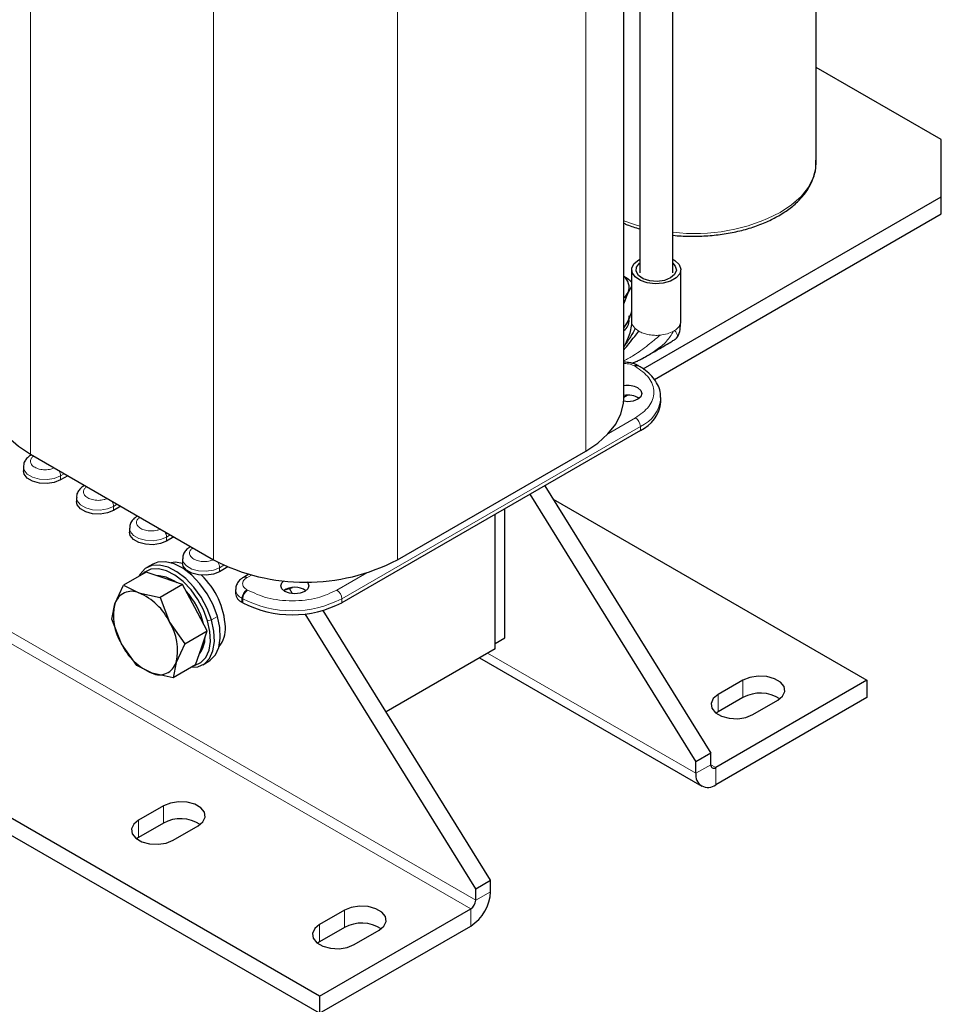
# Model space of a CAD drawing. Header units: millimetres. Extents: x 5 to 418, y 2 to 292.
# Tile 24 of 48: x 273 to 308, y 50 to 88. Entities that reach past the tile are written whole.
import ezdxf

# ---------------------------------------------------------------- set-up
doc = ezdxf.new("R2010")
doc.units = ezdxf.units.MM

msp = doc.modelspace()

# ---------------------------------------------------------------- linework, layer by layer
at = {"color": 7, "linetype": 'Continuous', "lineweight": 25}
for p, q in [((297.9015, 77.9309), (297.9015, 111.1968)), ((303.3557, 82.1266), (303.3557, 98.2444)), ((296.6482, 96.0236), (296.6482, 77.9309)), ((296.0461, 73.1628), (296.0461, 95.7109)), ((308.1172, 82.9974), (303.3557, 85.7461)), ((308.1172, 80.8203), (308.1172, 82.9974)), ((296.776, 74.2732), (308.1172, 80.8203)), ((308.1172, 80.1671), (308.1172, 80.8203)), ((297.2078, 73.8693), (308.1172, 80.1671)), ((284.4715, 50.4051), (234.1255, 79.4692)), ((284.4715, 49.7518), (234.1255, 78.816)), ((296.6149, 78.4262), (296.6482, 78.4445)), ((296.3415, 78.0452), (296.3415, 76.0855)), ((298.2082, 76.0855), (298.2082, 78.0452)), ((296.3415, 77.4079), (296.2057, 77.1817)), ((296.0461, 75.827), (296.2057, 76.0929)), ((298.1998, 75.9129), (298.2084, 76.0951)), ((296.3479, 74.4877), (296.5481, 74.5631)), ((296.6162, 74.3788), (296.5879, 74.3951)), ((296.6162, 74.3788), (296.6134, 74.3804)), ((296.0461, 73.1986), (296.1673, 73.2686)), ((297.4525, 73.0157), (297.4525, 73.1682)), ((296.6715, 71.9272), (285.32, 65.3742)), ((273.4784, 71.0238), (280.4363, 67.0071)), ((273.5134, 71.0035), (273.5053, 70.9989)), ((287.4319, 67.0071), (294.5973, 71.1435)), ((273.208, 70.5393), (273.208, 70.3869)), ((274.8926, 70.2073), (274.6192, 70.0495)), ((275.531, 69.8388), (275.5229, 69.8341)), ((293.034, 69.8273), (299.349, 59.6469)), ((275.2256, 69.3746), (275.2256, 69.2222)), ((292.4683, 69.5007), (298.7834, 59.3203)), ((276.9103, 69.0426), (276.6368, 68.8847)), ((291.5237, 64.0338), (291.5237, 68.9555)), ((293.353, 69.3129), (305.2887, 62.4226)), ((277.5486, 68.6741), (277.5405, 68.6694)), ((291.1466, 63.8161), (291.1466, 68.7378)), ((291.1466, 63.6201), (291.1466, 68.7378)), ((277.2432, 68.2098), (277.2432, 68.0574)), ((278.9279, 67.8779), (278.6544, 67.72)), ((279.5663, 67.5093), (279.5582, 67.5046)), ((278.1252, 66.84), (277.8989, 66.7093)), ((279.2608, 67.0451), (279.2608, 66.8927)), ((280.9827, 66.7346), (280.672, 66.5552)), ((277.8733, 66.5384), (277.0211, 66.0465)), ((278.5662, 66.3041), (277.8733, 66.5384)), ((281.7775, 66.4563), (281.5758, 66.3399)), ((276.6894, 65.3358), (277.0211, 66.0465)), ((277.0211, 66.0465), (277.6045, 65.7489)), ((279.2591, 66.0697), (278.407, 65.5777)), ((279.2591, 66.0697), (278.5662, 66.3041)), ((279.7298, 65.1878), (279.2591, 66.0697)), ((283.1258, 65.848), (283.4438, 65.9503)), ((277.6045, 65.7489), (278.407, 65.5777)), ((278.407, 65.5777), (278.7682, 64.6326)), ((281.2784, 65.8804), (281.2784, 65.7279)), ((283.4482, 65.7121), (283.3243, 65.9118)), ((276.5766, 64.7515), (276.6894, 65.3358)), ((281.5488, 65.3742), (281.5205, 65.3905)), ((280.2005, 64.3059), (279.7298, 65.1878)), ((290.4112, 54.4872), (283.9215, 64.9492)), ((290.9769, 54.8138), (284.6083, 65.0804)), ((276.9378, 63.8064), (276.5766, 64.7515)), ((278.7682, 64.6326), (279.3483, 63.814)), ((279.3483, 63.814), (280.2005, 64.3059)), ((279.9783, 63.6584), (280.2005, 64.3059)), ((277.518, 62.9877), (276.9378, 63.8064)), ((279.3483, 63.814), (279.0166, 63.1033)), ((291.1466, 63.8161), (291.5237, 64.0338)), ((279.7561, 63.0109), (279.9783, 63.6584)), ((291.1466, 63.6201), (286.9993, 61.226)), ((278.1015, 62.6901), (277.518, 62.9877)), ((279.0166, 63.1033), (278.9039, 62.5189)), ((279.7561, 63.0109), (278.9039, 62.5189)), ((280.0321, 63.0142), (280.2584, 63.1448)), ((290.5512, 63.2764), (299.0043, 58.3965)), ((278.9039, 62.5189), (278.1015, 62.6901)), ((305.2887, 62.4226), (299.5376, 59.1025)), ((300.5747, 62.4226), (299.6319, 61.8783)), ((305.2887, 62.4226), (305.2887, 61.7694)), ((305.2887, 61.7694), (299.5376, 58.4493)), ((300.5747, 61.7694), (299.6319, 61.2251)), ((300.9518, 61.1163), (301.8946, 61.6606)), ((299.6319, 61.2251), (299.5496, 61.1707)), ((299.349, 59.6469), (298.7834, 59.3203)), ((299.349, 59.2114), (299.349, 59.6469)), ((298.7834, 58.8849), (298.7834, 59.3203)), ((278.5318, 57.6439), (277.589, 57.0996)), ((278.5318, 56.9906), (277.589, 56.4464)), ((278.9089, 56.3376), (279.8518, 56.8819)), ((277.589, 56.4464), (277.5067, 56.392)), ((290.4112, 54.4872), (290.9769, 54.8138)), ((290.9769, 54.3783), (290.9769, 54.8138)), ((290.4112, 54.0517), (290.4112, 54.4872)), ((284.4715, 50.4051), (290.2227, 53.7251)), ((285.4143, 53.6707), (284.4715, 53.1264)), ((284.4715, 49.7518), (290.2227, 53.0719)), ((285.4143, 53.0175), (284.4715, 52.4732)), ((285.7915, 52.3644), (286.7343, 52.9087)), ((284.4715, 52.4732), (284.3892, 52.4188)), ((284.4715, 50.4051), (284.4715, 49.7518))]:
    msp.add_line(p, q, dxfattribs=at)
at = {"color": 7, "linetype": 'Continuous', "lineweight": 18}
for p, q in [((294.5973, 94.4421), (294.5973, 71.1435)), ((273.4784, 94.1841), (273.4784, 71.0238)), ((280.4363, 90.3057), (280.4363, 67.0071)), ((287.4319, 90.3057), (287.4319, 67.0071)), ((290.4112, 54.0517), (240.0652, 83.1158)), ((290.2227, 53.7251), (239.8767, 82.7892)), ((298.2047, 76.0388), (298.2029, 76.0854)), ((296.477, 75.806), (296.6149, 75.7045)), ((298.1904, 75.9119), (298.1967, 76.0012)), ((298.1967, 76.0012), (298.2047, 76.0388)), ((297.3576, 75.5488), (297.4209, 75.5533)), ((296.4546, 74.3819), (296.4829, 74.3656)), ((296.4829, 72.4062), (295.4626, 71.8172)), ((285.32, 65.5266), (296.6715, 72.0796)), ((296.6715, 72.0796), (296.6715, 71.9272)), ((273.5055, 70.999), (273.5139, 71.0032)), ((274.6192, 70.2019), (274.7606, 70.2835)), ((274.6192, 70.0495), (274.6192, 70.2019)), ((275.5232, 69.8343), (275.5316, 69.8385)), ((276.6368, 69.0371), (276.7782, 69.1188)), ((276.6368, 68.8847), (276.6368, 69.0371)), ((277.5408, 68.6695), (277.5492, 68.6738)), ((278.6544, 67.8724), (278.7958, 67.9541)), ((278.6544, 67.72), (278.6544, 67.8724)), ((279.5584, 67.5048), (279.5668, 67.509)), ((280.672, 66.7077), (280.8339, 66.8011)), ((280.672, 66.5552), (280.672, 66.7077)), ((281.7091, 66.3267), (281.8837, 66.4275)), ((286.265, 66.5075), (285.1315, 65.8532)), ((281.7374, 65.8532), (281.7091, 65.8695)), ((281.5205, 65.5429), (281.5488, 65.5266)), ((281.5205, 65.3905), (281.5205, 65.5429)), ((281.5488, 65.5266), (281.5488, 65.3742)), ((285.32, 65.3742), (285.32, 65.5266)), ((280.5852, 64.8552), (280.359, 64.7246)), ((280.2139, 64.6879), (280.359, 64.7246)), ((290.8637, 63.4568), (298.7834, 58.8849)), ((300.5747, 62.4226), (300.5747, 61.7694)), ((299.6319, 61.8783), (299.6319, 61.2251)), ((298.7834, 58.8849), (299.349, 59.2114)), ((299.349, 59.2114), (299.5376, 59.1025)), ((299.5376, 59.1025), (299.5376, 58.4493)), ((278.5318, 57.6439), (278.5318, 56.9906)), ((277.589, 57.0996), (277.589, 56.4464)), ((290.4112, 54.0517), (290.9769, 54.3783)), ((285.4143, 53.6707), (285.4143, 53.0175)), ((290.2227, 53.0719), (290.2227, 53.7251)), ((284.4715, 53.1264), (284.4715, 52.4732))]:
    msp.add_line(p, q, dxfattribs=at)
at = {"color": 7, "linetype": 'Continuous', "lineweight": 18, "flags": 128}
for points in [[(301.9889, 80.2217), (302.4249, 80.5122), (302.7849, 80.8355), (303.0615, 81.1852), (303.2491, 81.554), (303.3439, 81.9344), (303.3557, 82.1266)], [(296.0461, 79.9063), (296.4526, 79.7622), (296.6482, 79.7039)], [(274.6192, 70.2019), (274.384, 70.1068), (274.1067, 70.0639), (273.8207, 70.0784), (273.5605, 70.1484), (273.3575, 70.2656), (273.2361, 70.4158), (273.208, 70.5379)], [(276.6368, 69.0371), (276.4016, 68.9421), (276.1243, 68.8992), (275.8383, 68.9136), (275.5781, 68.9837), (275.3751, 69.1009), (275.2537, 69.2511), (275.2256, 69.3732)], [(278.6544, 67.8724), (278.4192, 67.7773), (278.1419, 67.7344), (277.8559, 67.7489), (277.5957, 67.8189), (277.3927, 67.9361), (277.2713, 68.0863), (277.2432, 68.2085)], [(280.672, 66.7077), (280.4368, 66.6126), (280.1595, 66.5697), (279.8735, 66.5841), (279.6133, 66.6542), (279.4103, 66.7714), (279.289, 66.9216), (279.2608, 67.0437)]]:
    msp.add_lwpolyline(points, dxfattribs=at)
at = {"color": 7, "linetype": 'Continuous', "lineweight": 25, "flags": 128}
for points in [[(297.9062, 78.442), (297.9871, 78.3934), (298.1444, 78.2411), (298.2074, 78.0675), (298.1694, 77.8915), (298.0345, 77.7321), (297.8172, 77.6067), (297.5412, 77.5288), (297.2363, 77.5069), (296.9356, 77.5433), (296.6717, 77.6341), (296.4731, 77.7694), (296.3614, 77.9346), (296.3487, 78.1119), (296.4364, 78.2819), (296.6149, 78.4262), (296.6149, 78.4262)], [(297.817, 77.7323), (297.5845, 77.6403), (297.3103, 77.6031), (297.0312, 77.6256), (296.7851, 77.7047), (296.6051, 77.8298), (296.5156, 77.9841), (296.5286, 78.1465), (296.6424, 78.2953), (296.6482, 78.3002)], [(297.9015, 78.3002), (298.0018, 78.1859), (298.0407, 78.0248), (297.9762, 77.8664), (297.817, 77.7323)], [(296.5772, 73.5492), (296.6928, 73.4493), (296.7334, 73.3315), (296.6928, 73.2137), (296.5772, 73.1138), (296.4042, 73.047), (296.2001, 73.0236), (296.0414, 73.0375)], [(294.5973, 71.1435), (295.0595, 71.4514), (295.4411, 71.7942), (295.7342, 72.1648), (295.9331, 72.5558), (296.0335, 72.959), (296.0461, 73.1628)], [(272.0295, 73.043), (272.0421, 72.8393), (272.1426, 72.436), (272.3414, 72.0451), (272.6346, 71.6745), (273.0162, 71.3317), (273.4784, 71.0238)], [(274.6192, 70.0495), (274.384, 69.9544), (274.1067, 69.9115), (273.8207, 69.9259), (273.5605, 69.996), (273.3575, 70.1132), (273.2361, 70.2634), (273.208, 70.3869)], [(276.6368, 68.8847), (276.4016, 68.7897), (276.1243, 68.7468), (275.8383, 68.7612), (275.5781, 68.8312), (275.3751, 68.9484), (275.2537, 69.0987), (275.2256, 69.2222)], [(278.6544, 67.72), (278.4192, 67.6249), (278.1419, 67.582), (277.8559, 67.5965), (277.5957, 67.6665), (277.3927, 67.7837), (277.2713, 67.9339), (277.2432, 68.0574)], [(280.359, 64.7246), (280.1954, 65.1603), (279.9702, 65.5811), (279.6947, 65.9657), (279.3825, 66.2951), (279.0495, 66.5525), (278.7122, 66.7252), (278.3877, 66.8044), (278.0921, 66.7862), (277.8403, 66.6715), (277.645, 66.4661), (277.5928, 66.3765)], [(280.5852, 64.8552), (280.4217, 65.2909), (280.1965, 65.7117), (279.921, 66.0964), (279.6088, 66.4257), (279.2758, 66.6831), (278.9385, 66.8558), (278.614, 66.935), (278.3184, 66.9169), (278.1252, 66.84)], [(279.2617, 66.8698), (278.9962, 66.914), (278.8154, 66.8965)], [(280.672, 66.5552), (280.4368, 66.4602), (280.1595, 66.4173), (279.8735, 66.4317), (279.6133, 66.5018), (279.4103, 66.619), (279.289, 66.7692), (279.2608, 66.8927)], [(280.2139, 64.6879), (280.0585, 65.1018), (279.8446, 65.5016), (279.5828, 65.867), (279.2863, 66.1799), (278.9699, 66.4244), (278.6495, 66.5885), (278.3412, 66.6637), (278.0604, 66.6465), (277.8212, 66.5375), (277.7217, 66.4509)], [(278.6416, 66.3476), (278.3715, 66.4), (278.287, 66.3985)], [(279.04, 66.1364), (278.9251, 66.2128), (278.6416, 66.3476)], [(283.9902, 66.1708), (284.0214, 66.1343), (284.062, 66.0165), (284.0214, 65.8986), (283.9058, 65.7988), (283.7328, 65.732), (283.5287, 65.7086), (283.3246, 65.732), (283.1516, 65.7988), (283.036, 65.8986), (282.9954, 66.0165), (283.036, 66.1343), (283.1141, 66.2102)], [(280.2584, 63.1448), (280.317, 63.1826), (280.5123, 63.388), (280.6415, 63.6739), (280.6979, 64.0259), (280.6789, 64.4264), (280.5852, 64.8552)], [(279.5908, 62.9155), (279.8389, 62.9373), (280.0907, 63.052), (280.2861, 63.2574), (280.4152, 63.5433), (280.4717, 63.8953), (280.4526, 64.2957), (280.359, 64.7246)], [(279.7197, 62.9899), (279.7198, 62.99), (279.959, 63.0989), (280.1446, 63.2941), (280.2673, 63.5657), (280.3209, 63.9001), (280.3028, 64.2805), (280.2139, 64.6879)], [(301.8946, 61.6606), (302.0806, 61.8139), (302.1644, 61.9946), (302.1362, 62.181), (301.9992, 62.3506), (301.77, 62.483), (301.4762, 62.562), (301.1533, 62.5783), (300.8402, 62.5299), (300.5747, 62.4226)], [(299.6319, 61.8783), (299.446, 61.725), (299.3621, 61.5443), (299.3903, 61.3579), (299.5273, 61.1883), (299.7565, 61.056), (300.0503, 60.9769), (300.3732, 60.9606), (300.6863, 61.009), (300.9518, 61.1163)], [(279.8518, 56.8819), (280.0377, 57.0352), (280.1216, 57.2159), (280.0933, 57.4023), (279.9563, 57.5719), (279.7271, 57.7042), (279.4334, 57.7833), (279.1104, 57.7996), (278.7973, 57.7512), (278.5318, 57.6439)], [(277.589, 57.0996), (277.4031, 56.9463), (277.3192, 56.7656), (277.3474, 56.5792), (277.4844, 56.4096), (277.7136, 56.2773), (278.0074, 56.1982), (278.3303, 56.1819), (278.6434, 56.2303), (278.9089, 56.3376)], [(286.7343, 52.9087), (286.9202, 53.062), (287.0041, 53.2427), (286.9758, 53.4292), (286.8388, 53.5987), (286.6096, 53.7311), (286.3159, 53.8101), (285.9929, 53.8265), (285.6799, 53.778), (285.4143, 53.6707)], [(284.4715, 53.1264), (284.2856, 52.9731), (284.2017, 52.7924), (284.23, 52.606), (284.3669, 52.4364), (284.5961, 52.3041), (284.8899, 52.225), (285.2128, 52.2087), (285.5259, 52.2571), (285.7915, 52.3644)]]:
    msp.add_lwpolyline(points, dxfattribs=at)
at = {"color": 7, "linetype": 'Continuous', "lineweight": 18}
for centre, radius, start, end in [((298.7468, 86.374), 6.9543, 263.01861, 297.78798), ((297.5158, 76.4311), 0.8388, 299.97166, 303.1905), ((296.5615, 74.2553), 0.1354, 67.47607, 125.46046), ((296.1466, 73.2793), 1.3095, 293.63046, 355.71022), ((296.2621, 72.061), 0.4098, 2.60548, 57.39452), ((274.2205, 70.185), 0.399, 2.42496, 32.95913), ((276.2381, 69.0203), 0.399, 2.42496, 32.95913), ((278.2557, 67.8555), 0.399, 2.42496, 32.95913), ((280.2715, 66.6904), 0.4008, 2.46104, 34.0458), ((281.6309, 66.2176), 0.1342, 54.39438, 114.16992), ((281.6931, 65.9228), 0.4173, 186.36627, 245.56657), ((281.9299, 65.5243), 0.4098, 122.60548, 177.39452), ((281.9582, 65.508), 0.4098, 122.60548, 177.39452), ((284.9107, 65.508), 0.4098, 2.60548, 57.39452), ((283.4344, 69.1658), 4.0987, 242.60967, 297.39033)]:
    msp.add_arc(centre, radius, start, end, dxfattribs=at)
at = {"color": 7, "linetype": 'Continuous', "lineweight": 25}
for centre, radius, start, end in [((295.7142, 77.3785), 0.5295, 338.17902, 51.17711), ((295.5827, 77.4873), 0.694, 311.89795, 333.86888), ((295.7088, 76.307), 0.5426, 308.44159, 358.43362), ((295.7088, 76.1546), 0.5426, 308.44159, 358.43362), ((296.5329, 74.2723), 0.1347, 66.49897, 125.54699), ((296.1988, 72.8104), 0.83, 62.88153, 100.60233), ((296.2056, 72.5105), 0.7625, 56.51369, 102.07048), ((296.118, 73.1488), 1.3412, 294.37466, 354.3052), ((283.9341, 73.7238), 7.573, 242.49143, 297.50857), ((277.9887, 64.3081), 2.9035, 2.76481, 46.64848), ((283.5287, 65.2133), 0.7508, 55.41069, 124.58931), ((277.3285, 65.1401), 0.6685, 65.61296, 162.97724), ((276.6947, 63.6358), 2.3007, 25.67685, 66.70411), ((277.2726, 63.8861), 2.8689, 13.84737, 42.33418), ((281.6921, 65.7692), 0.4158, 185.6948, 245.62534), ((278.6856, 64.8752), 2.0487, 167.00823, 211.44661), ((283.4344, 69.0134), 4.0987, 242.60967, 297.39033), ((277.0204, 63.5638), 2.0487, 347.00823, 31.44661), ((279.8398, 64.3809), 1.0512, 320.63643, 3.66367), ((279.0113, 64.8033), 2.3007, 205.67685, 246.70411), ((279.143, 64.0426), 0.9719, 321.31327, 0.79949), ((278.3775, 63.2989), 0.6685, 245.61296, 342.97724), ((301.2295, 60.5484), 1.3854, 57.35172, 118.20711), ((299.464, 59.1928), 0.1165, 170.78596, 309.20329), ((299.2432, 58.8103), 0.4658, 170.78596, 309.20329), ((279.1867, 55.7697), 1.3854, 57.35172, 118.20711), ((289.3393, 54.4528), 1.6393, 302.60548, 357.39452), ((290.0018, 54.0703), 0.4098, 302.60548, 357.39452), ((286.0692, 51.7965), 1.3854, 57.35172, 118.20711)]:
    msp.add_arc(centre, radius, start, end, dxfattribs=at)
for points, knots in [([(301.9337, 80.0996), (302.0123, 80.147), (302.2398, 80.2842), (302.5693, 80.5401), (302.892, 80.8744), (303.1366, 81.2361), (303.2922, 81.6158), (303.3632, 81.9471), (303.3481, 82.1473), (303.3428, 82.2176)], [0, 0, 0, 0, 0.08815214, 0.25529016, 0.42248084, 0.58860337, 0.7524075, 0.91308143, 1, 1, 1, 1]), ([(296.0461, 79.8123), (296.0869, 79.7937), (296.2727, 79.7092), (296.4836, 79.6487), (296.6482, 79.6015)], [0, 0, 0, 0, 0.2196772, 1, 1, 1, 1]), ([(297.9015, 79.3601), (297.9066, 79.3594), (298.1147, 79.3299), (298.5409, 79.3166), (299.1673, 79.3251), (299.7873, 79.3892), (300.3877, 79.5002), (300.9573, 79.6596), (301.4809, 79.8572), (301.7857, 80.0203), (301.9337, 80.0996)], [0, 0, 0, 0, 0.0035496, 0.14679, 0.2899985, 0.4332564, 0.5766342, 0.7202254, 0.8641185, 1, 1, 1, 1]), ([(296.3415, 77.5696), (296.3224, 77.5868), (296.2262, 77.6731), (296.1262, 77.7389), (296.0461, 77.7916)], [0, 0, 0, 0, 0.1990985, 1, 1, 1, 1]), ([(296.2057, 77.1817), (296.201, 77.1714), (296.1471, 77.0544), (296.0943, 76.9011), (296.0461, 76.7612)], [0, 0, 0, 0, 0.0876506, 1, 1, 1, 1]), ([(296.2057, 76.0929), (296.2105, 76.1032), (296.2601, 76.2109), (296.3088, 76.352), (296.3528, 76.4797)], [0, 0, 0, 0, 0.0951466, 1, 1, 1, 1]), ([(296.3413, 76.0816), (296.3354, 75.9979), (296.3232, 75.8245), (296.2405, 75.5155), (296.1504, 75.3153), (296.0965, 75.1954)], [0, 0, 0, 0, 0.2720099, 0.5638111, 1, 1, 1, 1]), ([(296.477, 75.806), (296.4235, 75.7047), (296.3106, 75.4908), (296.1373, 75.2493), (296.0461, 75.1222)], [0, 0, 0, 0, 0.4735935, 1, 1, 1, 1]), ([(296.0461, 74.998), (296.1106, 75.0742), (296.2549, 75.2449), (296.4479, 75.5005), (296.5633, 75.6415), (296.6149, 75.7045)], [0, 0, 0, 0, 0.3083948, 0.691224, 1, 1, 1, 1]), ([(298.0162, 75.4134), (298.0395, 75.4367), (298.0845, 75.4816), (298.174, 75.6573), (298.1899, 75.8145), (298.1999, 75.9133)], [0, 0, 0, 0, 0.2848799, 0.5503072, 1, 1, 1, 1]), ([(296.5417, 74.56), (296.5488, 74.5635), (296.5654, 74.5717), (296.6383, 74.6101), (296.7755, 74.6857), (297.0322, 74.83), (297.38, 75.0294), (297.7013, 75.2178), (297.9139, 75.3469), (297.9839, 75.3912), (298.0051, 75.4054), (298.0128, 75.4108), (298.0153, 75.4127), (298.0165, 75.4136)], [0, 0, 0, 0, 0.0130224, 0.0303318, 0.1357609, 0.2851196, 0.5547983, 0.8582226, 0.95258, 0.9811499, 0.9913248, 0.995753, 1, 1, 1, 1]), ([(296.5849, 74.3923), (296.5701, 74.4022), (296.5201, 74.4356), (296.4126, 74.474), (296.2528, 74.5165), (296.1292, 74.5222), (296.0586, 74.5255)], [0, 0, 0, 0, 0.1045404, 0.3529694, 0.6305967, 1, 1, 1, 1]), ([(297.4426, 73.1845), (297.4435, 73.2354), (297.4461, 73.3816), (297.3659, 73.618), (297.2162, 73.8792), (296.9986, 74.1114), (296.794, 74.2774), (296.6502, 74.3545), (296.6113, 74.3754)], [0, 0, 0, 0, 0.10812064, 0.31089696, 0.51636641, 0.72218038, 0.92463611, 1, 1, 1, 1]), ([(273.5064, 70.9978), (273.466, 70.9723), (273.3777, 70.9167), (273.2773, 70.7959), (273.2115, 70.662), (273.2156, 70.5717), (273.2171, 70.538)], [0, 0, 0, 0, 0.2415575, 0.5269899, 0.8236279, 1, 1, 1, 1]), ([(275.524, 69.833), (275.4836, 69.8076), (275.3953, 69.7519), (275.2949, 69.6311), (275.2291, 69.4973), (275.2332, 69.4069), (275.2347, 69.3732)], [0, 0, 0, 0, 0.2415575, 0.5269899, 0.8236279, 1, 1, 1, 1]), ([(277.5416, 68.6683), (277.5012, 68.6428), (277.4129, 68.5872), (277.3125, 68.4664), (277.2467, 68.3325), (277.2508, 68.2422), (277.2523, 68.2085)], [0, 0, 0, 0, 0.2415575, 0.5269899, 0.8236279, 1, 1, 1, 1]), ([(279.5593, 67.5036), (279.5188, 67.4781), (279.4306, 67.4224), (279.3301, 67.3017), (279.2643, 67.1678), (279.2684, 67.0774), (279.2699, 67.0437)], [0, 0, 0, 0, 0.2415575, 0.5269899, 0.8236279, 1, 1, 1, 1]), ([(281.5769, 66.3388), (281.5364, 66.3133), (281.4482, 66.2577), (281.3477, 66.1369), (281.2816, 66.0019), (281.2858, 65.9103), (281.2874, 65.8754)], [0, 0, 0, 0, 0.240047, 0.5236945, 0.8184776, 1, 1, 1, 1])]:
    msp.add_open_spline(points, degree=3, knots=knots, dxfattribs=at)
at = {"color": 7, "linetype": 'Continuous', "lineweight": 18}
for points, knots in [([(296.3468, 76.0855), (296.3461, 76.0644), (296.344, 76.0048), (296.3852, 75.9081), (296.4464, 75.84), (296.477, 75.806)], [0, 0, 0, 0, 0.2163525, 0.6081763, 1, 1, 1, 1]), ([(297.9348, 75.7045), (297.8515, 75.5733), (297.6635, 75.2776), (297.1482, 74.8907), (296.7059, 74.62), (296.3988, 74.4964), (296.3659, 74.4832)], [0, 0, 0, 0, 0.2128753, 0.479924, 0.9442855, 1, 1, 1, 1]), ([(297.9967, 75.4009), (298.0217, 75.4191), (298.07, 75.4542), (298.0856, 75.5328), (298.0643, 75.6189), (298.003, 75.6945), (297.975, 75.7292)], [0, 0, 0, 0, 0.3217731, 0.6202106, 0.825867, 1, 1, 1, 1]), ([(296.0461, 74.5742), (296.1712, 74.6437), (296.4828, 74.817), (296.9322, 75.1446), (297.2697, 75.4269), (297.4209, 75.5533)], [0, 0, 0, 0, 0.2701352, 0.6730933, 1, 1, 1, 1]), ([(296.0461, 74.4759), (296.0503, 74.4761), (296.0923, 74.4788), (296.1729, 74.4712), (296.3143, 74.4477), (296.3995, 74.4078), (296.4546, 74.3819)], [0, 0, 0, 0, 0.0278921, 0.2810232, 0.5344713, 1, 1, 1, 1]), ([(296.4829, 74.3656), (296.6737, 74.2293), (296.9673, 74.0196), (297.1507, 73.6693), (297.2036, 73.3859), (297.1507, 73.1025), (296.9673, 72.7523), (296.6737, 72.5425), (296.4829, 72.4062)], [0, 0, 0, 0, 0.2394568, 0.3683607, 0.5, 0.6316393, 0.7605432, 1, 1, 1, 1]), ([(274.3745, 70.5065), (274.3369, 70.4894), (274.2692, 70.4585), (274.1486, 70.4385), (274.0348, 70.4315), (273.9202, 70.4382), (273.7802, 70.4639), (273.629, 70.5229), (273.5268, 70.6102), (273.4823, 70.691), (273.4707, 70.7571), (273.4828, 70.8229), (273.5174, 70.8925), (273.5709, 70.9316), (273.6005, 70.9533)], [0, 0, 0, 0, 0.0878077, 0.1583694, 0.2290194, 0.2995812, 0.3702312, 0.5, 0.6297688, 0.7003305, 0.7709805, 0.8415422, 0.9121923, 1, 1, 1, 1]), ([(276.3921, 69.3417), (276.3546, 69.3246), (276.2869, 69.2938), (276.1662, 69.2738), (276.0524, 69.2668), (275.9378, 69.2735), (275.7978, 69.2992), (275.6466, 69.3582), (275.5444, 69.4454), (275.4999, 69.5262), (275.4883, 69.5924), (275.5004, 69.6581), (275.535, 69.7278), (275.5885, 69.7669), (275.6181, 69.7885)], [0, 0, 0, 0, 0.0878077, 0.1583694, 0.2290194, 0.2995812, 0.3702312, 0.5, 0.6297688, 0.7003305, 0.7709805, 0.8415422, 0.9121923, 1, 1, 1, 1]), ([(278.4097, 68.177), (278.3722, 68.1599), (278.3045, 68.129), (278.1838, 68.1091), (278.07, 68.102), (277.9554, 68.1087), (277.8154, 68.1344), (277.6643, 68.1934), (277.562, 68.2807), (277.5175, 68.3615), (277.5059, 68.4276), (277.5181, 68.4934), (277.5526, 68.563), (277.6061, 68.6021), (277.6357, 68.6238)], [0, 0, 0, 0, 0.08780768, 0.15836938, 0.22901942, 0.29958116, 0.37023124, 0.5, 0.62976876, 0.70033045, 0.7709805, 0.84154223, 0.91219232, 1, 1, 1, 1]), ([(280.4273, 67.0122), (280.3898, 66.9951), (280.3221, 66.9643), (280.2015, 66.9443), (280.0876, 66.9373), (279.973, 66.944), (279.833, 66.9697), (279.6819, 67.0287), (279.5796, 67.1159), (279.5351, 67.1968), (279.5235, 67.2629), (279.5357, 67.3286), (279.5702, 67.3983), (279.6237, 67.4374), (279.6533, 67.459)], [0, 0, 0, 0, 0.0878077, 0.1583694, 0.2290194, 0.2995812, 0.3702312, 0.5, 0.6297688, 0.7003305, 0.7709805, 0.8415422, 0.9121923, 1, 1, 1, 1]), ([(281.7091, 65.8695), (281.6646, 65.9013), (281.5959, 65.9504), (281.553, 66.0322), (281.5411, 66.0981), (281.553, 66.164), (281.5959, 66.2457), (281.6646, 66.2949), (281.7091, 66.3267)], [0, 0, 0, 0, 0.23944295, 0.36963993, 0.49999993, 0.63019699, 0.76055705, 1, 1, 1, 1]), ([(285.1315, 65.8532), (284.8953, 65.743), (284.5321, 65.5736), (283.9253, 65.4677), (283.4344, 65.4371), (282.9435, 65.4677), (282.3368, 65.5736), (281.9735, 65.743), (281.7374, 65.8532)], [0, 0, 0, 0, 0.2394568, 0.3683607, 0.5, 0.6316393, 0.7605432, 1, 1, 1, 1])]:
    msp.add_open_spline(points, degree=3, knots=knots, dxfattribs=at)
for points in [[(296.6149, 75.7045), (296.666, 75.6785), (296.7683, 75.6265), (296.9541, 75.5755), (297.1532, 75.5458), (297.2894, 75.5478), (297.3576, 75.5488)], [(297.4209, 75.5533), (297.5169, 75.5668), (297.709, 75.5937), (297.8595, 75.6676), (297.9348, 75.7045)], [(297.975, 75.7292), (298.0287, 75.77), (298.1361, 75.8515), (298.1765, 75.9513), (298.1967, 76.0012)]]:
    msp.add_open_spline(points, degree=3, dxfattribs=at)

doc.saveas('drawing.dxf')
